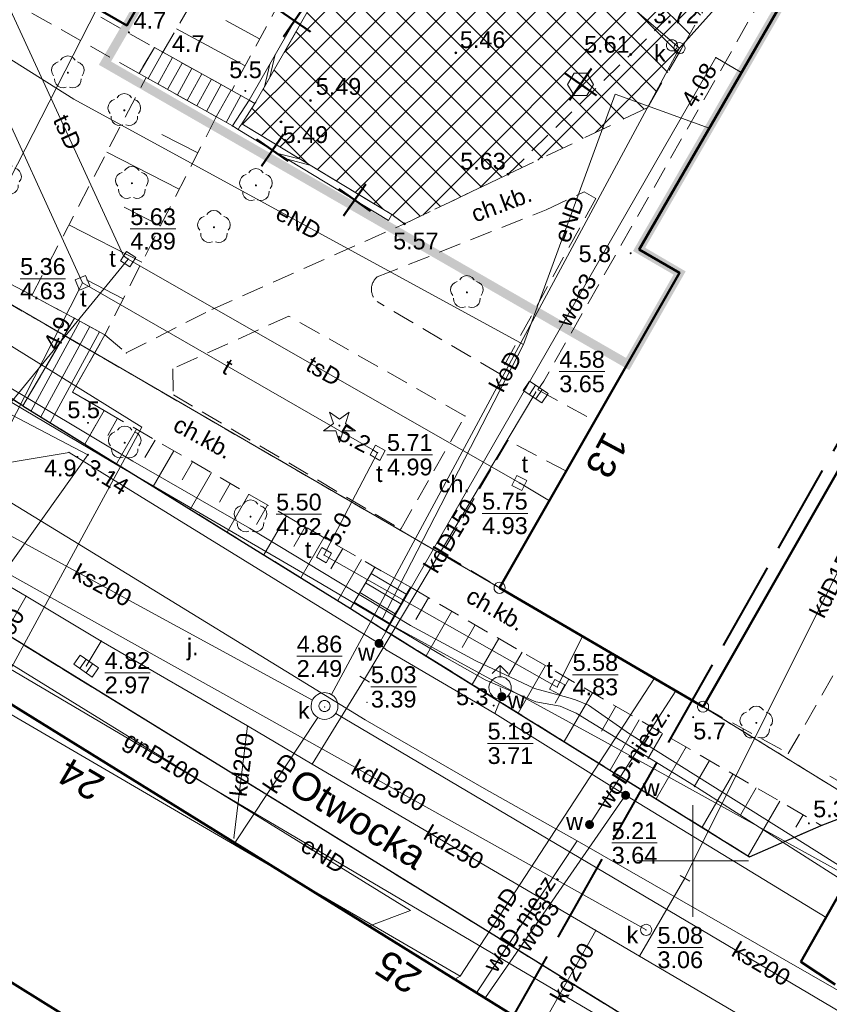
# Model space of a CAD drawing. Extents: x 5477758 to 5478339, y 5918274 to 5918502.
# Tile 30 of 43: x 5477920 to 5477956, y 5918394 to 5918438. Entities that reach past the tile are written whole.
import ezdxf
from ezdxf.enums import TextEntityAlignment as Align

# ---------------------------------------------------------------- set-up
doc = ezdxf.new("R2010")
doc.units = 0
doc.header["$PDSIZE"] = 0.75
for name, pattern in [('budynki akt$0$DASHED', [19.05, 12.7, -6.35]), ('DASHED', [19.05, 12.7, -6.35]), ('L_0_06', [2, 1.5, -0.5]), ('PRZER1-1', [2, 1, -1]), ('PRZER2-1', [3, 2, -1]), ('PRZER3-1', [4, 3, -1]), ('PRZER4-1', [5, 4, -1])]:
    doc.linetypes.add(name, pattern=pattern)
doc.layers.get('0').update_dxf_attribs({"linetype": 'CONTINUOUS', "lineweight": 13})
for name, color, linetype, lineweight in [('0_MAŁA ARCHITEKTURA ISTNIEJĄCA', 6, 'CONTINUOUS', 0), ('0_PROJ WYBURZENIA', 1, 'CONTINUOUS', 0), ('0_PROJ_NAWIERZCHNIE DO USUNIĘCIA', 1, 'CONTINUOUS', 0), ('0_WYBURZENIA_USUNIĘCIA ISTNIEJĄCEGO WYPOSAŻENIA', 1, 'CONTINUOUS', 0), ('A_GRANICA OPRACOWANIA', 7, 'CONTINUOUS', 0), ('GELULI_O', 7, 'PRZER3-1', 18), ('GEPADR_O', 236, 'CONTINUOUS', 18), ('GEPPGD', 7, 'CONTINUOUS', 18), ('GESBZO', 7, 'CONTINUOUS', 50), ('GESDZI', 7, 'CONTINUOUS', 18), ('GESUZY', 96, 'PRZER1-1', 18), ('GSLKRW', 7, 'CONTINUOUS', 25), ('GSPPRB', 7, 'CONTINUOUS', 20), ('GSPRDI', 96, 'CONTINUOUS', 18), ('GSPRDL', 96, 'CONTINUOUS', 18), ('GSPWPN', 7, 'CONTINUOUS', 13), ('GSPWPN_O', 7, 'CONTINUOUS', 13), ('GSSDSO', 7, 'CONTINUOUS', 18), ('GSSKOA', 7, 'PRZER3-1', 18), ('GSSKOA_O', 7, 'PRZER3-1', 18), ('GSSKOD', 7, 'PRZER2-1', 18), ('GSSKOD_O', 7, 'PRZER2-1', 18), ('GSSSCK', 7, 'CONTINUOUS', 18), ('GSSZSN', 7, 'PRZER2-1', 18), ('GTGTXT', 7, 'CONTINUOUS', 18), ('GULCPR', 212, 'CONTINUOUS', 18), ('GULEPR', 1, 'CONTINUOUS', 18), ('GULEPR_O', 1, 'CONTINUOUS', 18), ('GULGPR', 2, 'CONTINUOUS', 18), ('GULGPR_O', 2, 'CONTINUOUS', 18), ('GULKPR', 36, 'CONTINUOUS', 18), ('GULKPR_O', 36, 'CONTINUOUS', 18), ('GULTPR', 30, 'CONTINUOUS', 18), ('GULTPR_O', 30, 'CONTINUOUS', 18), ('GULWPR', 5, 'CONTINUOUS', 18), ('GULWPR_O', 5, 'CONTINUOUS', 18), ('GUPIKP', 7, 'CONTINUOUS', 18), ('GUPIWZ', 7, 'CONTINUOUS', 18), ('GUPIWZ_O', 7, 'CONTINUOUS', 18), ('GUPKKS', 36, 'CONTINUOUS', 18), ('GUPKSD', 36, 'CONTINUOUS', 18), ('GUPPRZ', 7, 'CONTINUOUS', 18), ('GUPPRZ_O', 7, 'CONTINUOUS', 18), ('GUPWDT', 5, 'CONTINUOUS', 18), ('GUPWZA', 5, 'CONTINUOUS', 18), ('GUPWZA_O', 5, 'CONTINUOUS', 18), ('GUPZCP', 7, 'CONTINUOUS', 18), ('GUSIKP', 7, 'CONTINUOUS', 18), ('OT_Rzedna', 7, 'CONTINUOUS', 18), ('pomiar', 7, 'CONTINUOUS', 18), ('wysokosci', 7, 'CONTINUOUS', 18), ('zakres', 150, 'PRZER4-1', 50), ('ZZ_INWENT-usunięcia_Pen_No__240', 1, 'CONTINUOUS', 50)]:
    doc.layers.add(name, color=color, linetype=linetype, lineweight=lineweight)
doc.layers.add('kołnierz', color=11, linetype='CONTINUOUS', lineweight=70, plot=False)
doc.styles.add('GEO-INFO', font='arial.ttf')

# ---------------------------------------------------------------- blocks, each defined once
blk = doc.blocks.new('POINT')
at = {"color": 0}
blk.add_point((0, 0), dxfattribs=at)
blk = doc.blocks.new('EPPGS')
at = {"color": 0}
blk.add_lwpolyline([(0, 0.5), (0.154508, 0.475528), (0.293893, 0.404508), (0.404508, 0.293893), (0.475528, 0.154508), (0.5, 0), (0.475528, -0.154508), (0.404508, -0.293893), (0.293893, -0.404508), (0.154508, -0.475528), (0, -0.5), (-0.154508, -0.475528), (-0.293893, -0.404508), (-0.404508, -0.293893), (-0.475528, -0.154508), (-0.5, 0), (-0.475528, 0.154508), (-0.404508, 0.293893), (-0.293893, 0.404508), (-0.154508, 0.475528)], close=True, dxfattribs=at)
blk = doc.blocks.new('EPPGN')
blk.add_hatch(color=0).paths.add_polyline_path([(0, -0.09), (0.027812, -0.085595), (0.052901, -0.072812), (0.072812, -0.052901), (0.085595, -0.027812), (0.09, 0), (0.085595, 0.027812), (0.072812, 0.052901), (0.052901, 0.072812), (0.027812, 0.085595), (0, 0.09), (-0.027812, 0.085595), (-0.052901, 0.072812), (-0.072812, 0.052901), (-0.085595, 0.027812), (-0.09, 0), (-0.085595, -0.027812), (-0.072812, -0.052901), (-0.052901, -0.072812), (-0.027812, -0.085595)])
blk = doc.blocks.new('ODTN_2')
at = {"color": 0}
for points in [[(-1.5, -0.5), (0.5, 0.5)], [(-0.5, -0.5), (1.5, 0.5)]]:
    blk.add_lwpolyline(points, dxfattribs=at)
blk = doc.blocks.new('SPDIP')
blk.add_hatch(color=0).paths.add_polyline_path([(0, -0.09), (0.027812, -0.085595), (0.052901, -0.072812), (0.072812, -0.052901), (0.085595, -0.027812), (0.09, 0), (0.085595, 0.027812), (0.072812, 0.052901), (0.052901, 0.072812), (0.027812, 0.085595), (0, 0.09), (-0.027812, 0.085595), (-0.052901, 0.072812), (-0.072812, 0.052901), (-0.085595, 0.027812), (-0.09, 0), (-0.085595, -0.027812), (-0.072812, -0.052901), (-0.052901, -0.072812), (-0.027812, -0.085595)])
at = {"color": 0}
blk.add_lwpolyline([(0.544942, 0.177062), (1.426676, -0.463555), (0.336792, -0.463555), (0, -1.500096), (-0.336792, -0.463555), (-1.426676, -0.463555), (-0.544942, 0.177062), (-0.881734, 1.213603), (0, 0.572986), (0.881734, 1.213603)], close=True, dxfattribs=at)
blk = doc.blocks.new('KOLO')
blk.add_hatch(color=0).paths.add_polyline_path([(-0.5, 0), (-0.482963, -0.12941), (-0.433013, -0.25), (-0.353553, -0.353553), (-0.25, -0.433013), (-0.12941, -0.482963), (0, -0.5), (0.12941, -0.482963), (0.25, -0.433013), (0.353553, -0.353553), (0.433013, -0.25), (0.482963, -0.12941), (0.5, 0), (0.482963, 0.12941), (0.433013, 0.25), (0.353553, 0.353553), (0.25, 0.433013), (0.12941, 0.482963), (0, 0.5), (-0.12941, 0.482963), (-0.25, 0.433013), (-0.353553, 0.353553), (-0.433013, 0.25), (-0.482963, 0.12941)])
blk = doc.blocks.new('OKRAG_PELNY')
at = {"color": 0}
blk.add_lwpolyline([(0, 0.5), (0.12941, 0.482963), (0.25, 0.433013), (0.353553, 0.353553), (0.433013, 0.25), (0.482963, 0.12941), (0.5, 0), (0.482963, -0.12941), (0.433013, -0.25), (0.353553, -0.353553), (0.25, -0.433013), (0.12941, -0.482963), (0, -0.5), (-0.12941, -0.482963), (-0.25, -0.433013), (-0.353553, -0.353553), (-0.433013, -0.25), (-0.482963, -0.12941), (-0.5, 0), (-0.482963, 0.12941), (-0.433013, 0.25), (-0.353553, 0.353553), (-0.25, 0.433013), (-0.12941, 0.482963)], close=True, dxfattribs=at)
blk = doc.blocks.new('SUUS05')
at = {"color": 0}
blk.add_lwpolyline([(0.5, -0.25), (-0.5, -0.25), (-0.5, 0.25), (0.5, 0.25)], close=True, dxfattribs=at)
for points in [[(-0.175, -0.25), (-0.175, 0.25)], [(0.175, -0.25), (0.175, 0.25)]]:
    blk.add_lwpolyline(points, dxfattribs=at)
blk = doc.blocks.new('KWADRAT_NIEPRZEZR')
at = {"color": 0}
blk.add_lwpolyline([(-0.5, -0.5), (0.5, -0.5), (0.5, 0.5), (-0.5, 0.5)], close=True, dxfattribs=at)
blk = doc.blocks.new('SPDLP')
blk.add_hatch(color=0).paths.add_polyline_path([(0, -0.09), (0.027812, -0.085595), (0.052901, -0.072812), (0.072812, -0.052901), (0.085595, -0.027812), (0.09, 0), (0.085595, 0.027812), (0.072812, 0.052901), (0.052901, 0.072812), (0.027812, 0.085595), (0, 0.09), (-0.027812, 0.085595), (-0.052901, 0.072812), (-0.072812, 0.052901), (-0.085595, 0.027812), (-0.09, 0), (-0.085595, -0.027812), (-0.072812, -0.052901), (-0.052901, -0.072812), (-0.027812, -0.085595)])
at = {"color": 0}
for points in [[(-1.271938, -0.268652), (-1.40916, -0.048001), (-1.462858, 0.20623), (-1.426585, 0.463525), (-1.304695, 0.693003), (-1.11182, 0.867117), (-0.871109, 0.964971)], [(-0.648554, 1.126667), (-0.481106, 1.325358), (-0.255912, 1.454989), (0, 1.5), (0.255912, 1.454989), (0.481106, 1.325358), (0.648554, 1.126667)], [(0.871109, 0.964971), (1.11182, 0.867117), (1.304695, 0.693003), (1.426585, 0.463525), (1.462858, 0.20623), (1.40916, -0.048001), (1.271938, -0.268652)], [(-0.137547, -1.292703), (-0.389802, -1.355024), (-0.648184, -1.327532), (-0.881678, -1.213525), (-1.062258, -1.026689), (-1.168249, -0.78945), (-1.186929, -0.530282)], [(1.186929, -0.530282), (1.168249, -0.78945), (1.062258, -1.026689), (0.881678, -1.213525), (0.648184, -1.327532), (0.389802, -1.355024), (0.137547, -1.292703)]]:
    blk.add_lwpolyline(points, dxfattribs=at)
blk = doc.blocks.new('SUUS02')
at = {"color": 0}
for points in [[(-0.707107, 1.292893), (0, 2), (0.707107, 1.292893)], [(0, 1), (0, 2)]]:
    blk.add_lwpolyline(points, dxfattribs=at)
blk.add_lwpolyline([(0, 1), (0.173648, 0.984808), (0.34202, 0.939693), (0.5, 0.866025), (0.642788, 0.766044), (0.766044, 0.642788), (0.866025, 0.5), (0.939693, 0.34202), (0.984808, 0.173648), (1, 0), (0.984808, -0.173648), (0.939693, -0.34202), (0.866025, -0.5), (0.75575, -0.654861), (0.618159, -0.786053), (0.458227, -0.888835), (0.281733, -0.959493), (0.095056, -0.995472), (-0.095056, -0.995472), (-0.281733, -0.959493), (-0.458227, -0.888835), (-0.618159, -0.786053), (-0.75575, -0.654861), (-0.866025, -0.5), (-0.945001, -0.327068), (-0.989821, -0.142315), (-0.998867, 0.047582), (-0.971812, 0.235759), (-0.909632, 0.415415), (-0.814576, 0.580057), (-0.690079, 0.723734), (-0.540641, 0.841254), (-0.371662, 0.928368), (-0.189251, 0.981929)], close=True, dxfattribs=at)
blk = doc.blocks.new('PION_C')
at = {"color": 0}
blk.add_lwpolyline([(0, 0.5), (0, -0.5)], dxfattribs=at)
blk = doc.blocks.new('OTRN')
at = {"linetype": 'Continuous', "lineweight": 13}
blk.add_hatch(color=0, dxfattribs=at).paths.add_polyline_path([(0, -0.091, 1), (0, 0.091, 1)])
at = {"color": 0, "linetype": 'Continuous', "lineweight": 13}
blk.add_circle((0, 0), 0.0906, dxfattribs=at)
blk = doc.blocks.new('zw$32B3')
at = {"layer": 'ZZ_INWENT-usunięcia_Pen_No__240', "linetype": 'Continuous'}
for p, q in [((0.192, 0.845), (-0.192, -0.845)), ((-0.845, 0.192), (0.845, -0.192))]:
    blk.add_line(p, q, dxfattribs=at)
blk = doc.blocks.new('zw$9746')
at = {"layer": '0_MAŁA ARCHITEKTURA ISTNIEJĄCA', "elevation": 0.62}
blk.add_lwpolyline([(10.667, 130.846), (11.245, 130.846), (11.534, 130.346), (11.245, 129.846), (10.667, 129.846), (10.379, 130.346), (10.667, 130.846)], dxfattribs=at)

msp = doc.modelspace()

# ---------------------------------------------------------------- hatches: boundary and pattern name
at = {"layer": '0_PROJ_NAWIERZCHNIE DO USUNIĘCIA', "linetype": 'Continuous', "lineweight": 0, "ltscale": 4}
h = msp.add_hatch(dxfattribs=at)
h.set_pattern_fill('ANSI37', color=256, scale=0.3, style=0)
h.paths.add_polyline_path([(5477941.728, 5918430.721), (5477947.988, 5918433.712), (5477949.461, 5918436.284), (5477953.903, 5918444.042), (5477957.099, 5918449.623), (5477956.718, 5918449.841), (5477946.539, 5918455.817), (5477945.774, 5918456.266), (5477943.613, 5918457.535), (5477943.037, 5918457.873), (5477939.581, 5918451.789), (5477938.589, 5918450.045), (5477937.617, 5918448.337), (5477937.028, 5918447.302), (5477937.827, 5918446.866), (5477934.274, 5918440.66), (5477932.344, 5918437.29), (5477930.395, 5918433.886), (5477929.805, 5918432.982), (5477936.527, 5918428.915), (5477936.653, 5918428.823), (5477937.092, 5918428.506)])

# ---------------------------------------------------------------- linework, layer by layer
for p, q in [((5477929.766, 5918434.249), (5477930.139, 5918434.043)), ((5477930.139, 5918434.043), (5477930.395, 5918433.886)), ((5477929.384, 5918432.886), (5477929.64, 5918432.731)), ((5477929.726, 5918432.856), (5477929.641, 5918432.732)), ((5477929.805, 5918432.982), (5477929.726, 5918432.856))]:
    msp.add_line(p, q)
at = {"color": 7, "linetype": 'Continuous', "lineweight": 13, "flags": 128}
for points in [[(5477950, 5918397.5), (5477950, 5918402.5)], [(5477947.5, 5918400), (5477952.5, 5918400)]]:
    msp.add_lwpolyline(points, dxfattribs=at)
at = {"layer": '0_PROJ_NAWIERZCHNIE DO USUNIĘCIA', "linetype": 'DASHED', "ltscale": 0.1}
msp.add_lwpolyline([(5477941.728, 5918430.721), (5477947.988, 5918433.712), (5477949.461, 5918436.284), (5477953.903, 5918444.042), (5477957.099, 5918449.623), (5477956.718, 5918449.841), (5477946.539, 5918455.817), (5477945.774, 5918456.266), (5477943.613, 5918457.535), (5477943.037, 5918457.873), (5477939.581, 5918451.789), (5477938.589, 5918450.045), (5477937.617, 5918448.337), (5477937.028, 5918447.302), (5477937.827, 5918446.866), (5477934.274, 5918440.66), (5477932.344, 5918437.29), (5477930.395, 5918433.886), (5477929.805, 5918432.982), (5477936.527, 5918428.915), (5477936.653, 5918428.823), (5477937.092, 5918428.506), (5477941.728, 5918430.721)], dxfattribs=at)
at = {"layer": 'A_GRANICA OPRACOWANIA', "color": 1, "linetype": 'budynki akt$0$DASHED', "ltscale": 0.1, "const_width": 0.4}
msp.add_lwpolyline([(5477924.666, 5918437.385), (5477923.68, 5918435.693), (5477947.085, 5918422.232), (5477949.411, 5918426.304), (5477947.596, 5918427.361), (5477964.141, 5918455.941), (5477965.541, 5918458.35), (5477956.078, 5918463.925), (5477947.799, 5918468.803), (5477947.799, 5918468.803), (5477943.997, 5918471.043), (5477943.489, 5918470.182), (5477933.716, 5918453.151), (5477933.004, 5918451.909), (5477924.666, 5918437.385)], dxfattribs=at)
at = {"layer": 'GESBZO', "color": 7, "linetype": 'Continuous', "lineweight": 50}
for points in [[(5477938.187, 5918486.305), (5477944.481, 5918482.719), (5477947.274, 5918480.998), (5477931.149, 5918452.977), (5477933.004, 5918451.909), (5477924.666, 5918437.385), (5477915.543, 5918442.632), (5477923.558, 5918456.638), (5477921.783, 5918457.715)], [(5477947.596, 5918427.361), (5477964.141, 5918455.941), (5477973.257, 5918450.553), (5477957.124, 5918422.592), (5477958.789, 5918421.465), (5477950.46, 5918406.9), (5477941.35, 5918412.22), (5477949.411, 5918426.304)]]:
    msp.add_lwpolyline(points, close=True, dxfattribs=at)
for points in [[(5477911.982, 5918399.231), (5477917.56, 5918408.197), (5477972.897, 5918373.915)], [(5477967.119, 5918364.903), (5477911.982, 5918399.231)]]:
    msp.add_lwpolyline(points, dxfattribs=at)
at = {"layer": 'GESDZI', "color": 7, "linetype": 'Continuous', "lineweight": 18}
for points in [[(5477937.825, 5918494.464), (5477897.61, 5918435.89), (5477897.31, 5918433.06), (5477897.73, 5918431.34), (5477913.96, 5918422.85), (5477918.68, 5918425.35), (5477941.35, 5918412.22), (5477950.46, 5918406.9), (5477958.503, 5918401.94)], [(5477927.041, 5918302.392), (5477865.49, 5918345.57), (5477899.13, 5918390.84), (5477901.96, 5918388.82), (5477916.33, 5918408.95), (5477922.92, 5918418.17), (5477913.96, 5918422.85), (5477897.73, 5918431.34), (5477895.359, 5918432.58)], [(5477958.503, 5918401.94), (5477950.46, 5918406.9), (5477941.35, 5918412.22), (5477918.68, 5918425.35), (5477913.96, 5918422.85), (5477922.92, 5918418.17), (5477916.33, 5918408.95), (5477972.897, 5918373.915)], [(5477972.897, 5918373.915), (5477916.33, 5918408.95), (5477901.96, 5918388.82), (5477899.13, 5918390.84), (5477865.49, 5918345.57), (5477927.041, 5918302.392)]]:
    msp.add_lwpolyline(points, dxfattribs=at)
at = {"layer": 'GESUZY', "color": 96, "linetype": 'PRZER1-1', "lineweight": 18, "ltscale": 0.5}
for points in [[(5477958.503, 5918401.94), (5477950.46, 5918406.9), (5477941.35, 5918412.22), (5477918.68, 5918425.35), (5477913.96, 5918422.85), (5477897.73, 5918431.34), (5477897.31, 5918433.06), (5477897.61, 5918435.89), (5477937.825, 5918494.464)], [(5477937.825, 5918494.464), (5477897.61, 5918435.89), (5477897.31, 5918433.06), (5477897.73, 5918431.34), (5477913.96, 5918422.85), (5477918.68, 5918425.35), (5477941.35, 5918412.22), (5477950.46, 5918406.9), (5477958.503, 5918401.94)], [(5477927.041, 5918302.392), (5477865.49, 5918345.57), (5477899.13, 5918390.84), (5477901.96, 5918388.82), (5477916.33, 5918408.95), (5477972.897, 5918373.915)], [(5477972.897, 5918373.915), (5477916.33, 5918408.95), (5477901.96, 5918388.82), (5477899.13, 5918390.84), (5477865.49, 5918345.57), (5477927.041, 5918302.392)]]:
    msp.add_lwpolyline(points, dxfattribs=at)
at = {"layer": 'GSLKRW', "color": 7, "linetype": 'Continuous', "lineweight": 25}
for points in [[(5477920.002, 5918420.365), (5477917.649, 5918421.865)], [(5477920.002, 5918420.365), (5477922.774, 5918418.644), (5477934.671, 5918411.296), (5477936.246, 5918410.3), (5477952.54, 5918400.183)], [(5477974.636, 5918376.629), (5477959.233, 5918385.576), (5477951.149, 5918390.455), (5477931.59, 5918402.551), (5477916.923, 5918411.582)], [(5477952.54, 5918400.183), (5477955.756, 5918401.59), (5477958.309, 5918402.569), (5477959.059, 5918402.92)]]:
    msp.add_lwpolyline(points, dxfattribs=at)
at = {"layer": 'GSPPRB', "color": 7, "linetype": 'Continuous', "lineweight": 20}
for p in [(5477924.666, 5918437.385), (5477925.891, 5918436.39), (5477925.206, 5918435.233), (5477952.118, 5918435.312), (5477930.139, 5918434.043), (5477929.384, 5918432.886), (5477950.737, 5918432.786), (5477947.596, 5918427.361), (5477949.411, 5918426.304), (5477922.319, 5918424.276), (5477923.675, 5918423.54), (5477924.632, 5918422.726), (5477922.234, 5918420.976), (5477920.002, 5918420.365), (5477923.641, 5918420.151), (5477939.806, 5918419.904), (5477922.774, 5918418.644), (5477941.721, 5918418.806), (5477943.582, 5918416.114), (5477936.925, 5918414.846), (5477938.77, 5918413.769), (5477935.768, 5918413.141), (5477920.145, 5918411.846), (5477937.354, 5918412.245), (5477934.671, 5918411.296), (5477936.246, 5918410.3), (5477923.516, 5918409.832), (5477945.066, 5918410.05), (5477936.272, 5918409.44), (5477948.29, 5918408.168), (5477949.238, 5918407.614), (5477941.139, 5918406.6), (5477930.059, 5918406.036), (5477954.279, 5918404.806), (5477932.951, 5918404.334), (5477955.756, 5918401.59), (5477929.457, 5918401.019), (5477929.495, 5918400.802), (5477952.54, 5918400.183), (5477935.499, 5918397.082), (5477945.657, 5918396.892), (5477947.622, 5918395.734), (5477939.344, 5918394.7), (5477940.313, 5918394.1), (5477940.715, 5918393.893)]:
    msp.add_point(p, dxfattribs=at)
at = {"layer": 'GSSDSO', "color": 7, "linetype": 'Continuous', "lineweight": 18}
for points in [[(5477930.395, 5918433.886), (5477937.827, 5918446.866), (5477937.028, 5918447.302), (5477942.928, 5918457.672), (5477942.928, 5918457.672), (5477942.928, 5918457.672), (5477942.676, 5918457.835), (5477942.676, 5918457.835), (5477942.676, 5918457.835), (5477936.617, 5918447.185), (5477937.415, 5918446.75), (5477930.139, 5918434.043)], [(5477929.64, 5918432.731), (5477936.372, 5918428.658), (5477936.527, 5918428.915), (5477929.805, 5918432.982)]]:
    msp.add_lwpolyline(points, dxfattribs=at)
at = {"layer": 'GSSKOA', "color": 7, "linetype": 'PRZER3-1', "lineweight": 18, "ltscale": 0.5}
msp.add_lwpolyline([(5477895.308, 5918432.497, 0.01241), (5477895.353, 5918432.004, 0.157577), (5477897.052, 5918428.743), (5477911.178, 5918420.326, 0.107372), (5477915.322, 5918419.772, 0.229991), (5477917.649, 5918421.865), (5477920.002, 5918420.365), (5477922.774, 5918418.644), (5477934.671, 5918411.296), (5477936.246, 5918410.3), (5477952.54, 5918400.183), (5477955.756, 5918401.59), (5477958.309, 5918402.569), (5477959.059, 5918402.92)], format="xyb", dxfattribs=at)
msp.add_lwpolyline([(5477974.636, 5918376.629), (5477959.233, 5918385.576), (5477951.149, 5918390.455), (5477931.59, 5918402.551), (5477916.923, 5918411.582)], dxfattribs=at)
at = {"layer": 'GSSKOD', "color": 7, "linetype": 'PRZER2-1', "lineweight": 18, "ltscale": 0.5}
for points in [[(5477924.632, 5918422.726), (5477928.468, 5918424.674), (5477937.092, 5918428.506), (5477941.728, 5918430.721), (5477947.221, 5918436.084), (5477951.574, 5918440.386), (5477956.873, 5918449.535), (5477962.493, 5918459.043), (5477964.446, 5918462.055), (5477967.996, 5918468.433), (5477968.236, 5918468.933)], [(5477963.369, 5918456.364), (5477953.957, 5918440.129), (5477943.324, 5918421.46), (5477943.065, 5918421.081), (5477945.62, 5918419.676), (5477944.34, 5918417.44), (5477941.721, 5918418.806)], [(5477915.543, 5918442.632), (5477915.661, 5918442.181), (5477925.891, 5918436.39), (5477925.206, 5918435.233), (5477915.953, 5918440.43)], [(5477915.953, 5918440.43), (5477917.492, 5918428.892), (5477918.108, 5918426.534), (5477922.319, 5918424.276), (5477920.002, 5918420.365), (5477917.649, 5918421.865), (5477916.007, 5918422.835), (5477915.147, 5918430.736), (5477915.493, 5918431.361)], [(5477939.806, 5918419.904), (5477931.916, 5918424.377), (5477926.715, 5918422.022), (5477926.742, 5918420.853)], [(5477923.641, 5918420.151), (5477922.234, 5918420.976), (5477923.675, 5918423.54)], [(5477923.675, 5918423.54), (5477924.632, 5918422.726)], [(5477926.742, 5918420.853), (5477936.925, 5918414.846)], [(5477936.925, 5918414.846), (5477939.806, 5918419.904)], [(5477941.721, 5918418.806), (5477938.77, 5918413.769)], [(5477938.77, 5918413.769), (5477941.353, 5918412.218), (5477950.459, 5918406.901), (5477954.279, 5918404.806)], [(5477937.354, 5918412.245), (5477935.768, 5918413.141)], [(5477972.895, 5918373.912), (5477917.56, 5918408.197)], [(5477956.135, 5918403.788), (5477958.309, 5918402.569), (5477955.756, 5918401.59)]]:
    msp.add_lwpolyline(points, dxfattribs=at)
for points in [[(5477954.279, 5918404.806), (5477974.493, 5918439.999, 0.092657), (5477975.121, 5918446.676, 0.188707), (5477973.696, 5918450.211), (5477973.257, 5918450.553), (5477964.141, 5918455.941), (5477963.369, 5918456.364)], [(5477909.644, 5918410.498, -0.138117), (5477912.469, 5918412.502, -0.17002), (5477916.923, 5918411.582), (5477931.59, 5918402.551), (5477951.149, 5918390.455), (5477959.233, 5918385.576), (5477974.636, 5918376.629)]]:
    msp.add_lwpolyline(points, format="xyb", dxfattribs=at)
msp.add_lwpolyline([(5477945.658, 5918429.644), (5477941.358, 5918421.799), (5477935.865, 5918425.024, -0.463504), (5477935.87, 5918426.128), (5477943.438, 5918429.127), (5477945.135, 5918429.94)], format="xyb", close=True, dxfattribs=at)
at = {"layer": 'GSSSCK', "color": 7, "linetype": 'Continuous', "lineweight": 18}
for points in [[(5477925.206, 5918435.233), (5477925.891, 5918436.39), (5477930.139, 5918434.043), (5477929.384, 5918432.886)], [(5477922.774, 5918418.644), (5477920.002, 5918420.365), (5477922.319, 5918424.276), (5477923.675, 5918423.54), (5477922.234, 5918420.976), (5477923.641, 5918420.151)], [(5477936.246, 5918410.3), (5477934.671, 5918411.296), (5477935.768, 5918413.141), (5477937.354, 5918412.245)]]:
    msp.add_lwpolyline(points, close=True, dxfattribs=at)
at = {"layer": 'GSSSCK', "color": 7, "linetype": 'Continuous', "lineweight": 18, "flags": 128}
for points in [[(5477926.264, 5918436.183), (5477925.613, 5918435.004)], [(5477926.702, 5918435.942), (5477926.049, 5918434.759)], [(5477927.14, 5918435.7), (5477926.485, 5918434.514)], [(5477927.577, 5918435.458), (5477926.921, 5918434.27)], [(5477928.015, 5918435.216), (5477927.357, 5918434.025)], [(5477928.453, 5918434.974), (5477927.793, 5918433.78)], [(5477928.89, 5918434.733), (5477928.229, 5918433.535)], [(5477929.328, 5918434.491), (5477928.665, 5918433.29)], [(5477929.766, 5918434.249), (5477929.101, 5918433.045)], [(5477920.38, 5918420.131), (5477922.558, 5918424.146)], [(5477920.806, 5918419.866), (5477922.997, 5918423.908)], [(5477921.231, 5918419.602), (5477923.437, 5918423.669)], [(5477935.603, 5918412.863), (5477937.174, 5918411.929)], [(5477935.347, 5918412.434), (5477936.926, 5918411.494)], [(5477935.092, 5918412.004), (5477936.679, 5918411.06)], [(5477934.836, 5918411.574), (5477936.431, 5918410.625)]]:
    msp.add_lwpolyline(points, dxfattribs=at)
at = {"layer": 'GSSZSN', "color": 7, "linetype": 'PRZER2-1', "lineweight": 18, "ltscale": 0.5}
for points in [[(5477929.356, 5918434.475), (5477926.268, 5918436.181), (5477930.77, 5918443.87), (5477944.733, 5918468.243), (5477950.113, 5918477.734), (5477949.938, 5918479.477), (5477950.546, 5918480.534)], [(5477950.546, 5918480.534), (5477953.061, 5918478.205), (5477947.805, 5918468.497), (5477938.059, 5918450.522), (5477929.356, 5918434.475)], [(5477923.675, 5918423.54), (5477920.41, 5918425.299), (5477925.518, 5918435.057), (5477928.662, 5918433.291)], [(5477928.662, 5918433.291), (5477923.675, 5918423.54)], [(5477935.768, 5918413.141), (5477934.671, 5918411.296), (5477922.774, 5918418.644), (5477923.641, 5918420.151)], [(5477923.641, 5918420.151), (5477935.768, 5918413.141)], [(5477955.756, 5918401.59), (5477952.54, 5918400.183), (5477936.246, 5918410.3), (5477937.354, 5918412.245)], [(5477937.354, 5918412.245), (5477955.756, 5918401.59)]]:
    msp.add_lwpolyline(points, dxfattribs=at)
at = {"layer": 'GSSZSN', "color": 7, "linetype": 'Continuous', "lineweight": 18, "flags": 128}
for points in [[(5477930.605, 5918436.777), (5477929.091, 5918437.598)], [(5477929.952, 5918435.573), (5477926.886, 5918437.236)], [(5477927.838, 5918431.68), (5477926.226, 5918432.504)], [(5477927.003, 5918430.048), (5477923.764, 5918431.705)], [(5477926.169, 5918428.416), (5477924.541, 5918429.248)], [(5477925.334, 5918426.784), (5477922.063, 5918428.456)], [(5477924.5, 5918425.152), (5477922.856, 5918425.992)], [(5477924.245, 5918419.802), (5477923.805, 5918419.04)], [(5477925.085, 5918419.316), (5477924.191, 5918417.769)], [(5477925.925, 5918418.831), (5477925.47, 5918418.045)], [(5477926.764, 5918418.345), (5477925.842, 5918416.749)], [(5477927.604, 5918417.86), (5477927.136, 5918417.049)], [(5477928.444, 5918417.374), (5477927.494, 5918415.729)], [(5477929.284, 5918416.889), (5477928.802, 5918416.054)], [(5477930.124, 5918416.403), (5477929.145, 5918414.709)], [(5477930.964, 5918415.918), (5477930.468, 5918415.058)], [(5477931.804, 5918415.432), (5477930.797, 5918413.689)], [(5477932.644, 5918414.947), (5477932.133, 5918414.063)], [(5477933.484, 5918414.461), (5477932.448, 5918412.669)], [(5477934.324, 5918413.976), (5477933.799, 5918413.067)], [(5477935.164, 5918413.49), (5477934.1, 5918411.649)], [(5477938.167, 5918411.774), (5477937.599, 5918410.793)], [(5477939.216, 5918411.167), (5477938.061, 5918409.173)], [(5477940.264, 5918410.56), (5477939.677, 5918409.547)], [(5477941.312, 5918409.953), (5477940.12, 5918407.894)], [(5477942.361, 5918409.346), (5477941.756, 5918408.3)], [(5477943.409, 5918408.739), (5477942.18, 5918406.615)], [(5477944.458, 5918408.132), (5477943.834, 5918407.054)], [(5477945.506, 5918407.524), (5477944.24, 5918405.337)], [(5477946.555, 5918406.917), (5477945.912, 5918405.807)], [(5477947.603, 5918406.31), (5477946.299, 5918404.058)], [(5477948.652, 5918405.703), (5477947.99, 5918404.561)], [(5477949.7, 5918405.096), (5477948.359, 5918402.779)], [(5477950.749, 5918404.489), (5477950.069, 5918403.314)], [(5477951.797, 5918403.882), (5477950.418, 5918401.501)], [(5477952.846, 5918403.275), (5477952.147, 5918402.068)], [(5477953.894, 5918402.668), (5477952.478, 5918400.222)], [(5477954.943, 5918402.06), (5477954.622, 5918401.507)]]:
    msp.add_lwpolyline(points, dxfattribs=at)
at = {"layer": 'GULCPR', "color": 212, "linetype": 'Continuous', "lineweight": 18}
msp.add_lwpolyline([(5477918.802, 5918407.422), (5477925.327, 5918419.408), (5477916.527, 5918424.87), (5477923.325, 5918438.156)], dxfattribs=at)
at = {"layer": 'GULEPR', "color": 1, "linetype": 'Continuous', "lineweight": 18}
for points in [[(5477956.997, 5918399.286), (5477946.078, 5918405.328), (5477936.07, 5918410.789), (5477942.415, 5918423.098), (5477922.29, 5918434.078), (5477912.965, 5918439.958), (5477903.098, 5918445.156)], [(5477957.09, 5918399.45), (5477955.548, 5918400.414), (5477947.165, 5918405.69), (5477945.326, 5918406.96), (5477944.742, 5918407.21), (5477944.409, 5918407.308), (5477943.687, 5918407.502), (5477942.91, 5918407.71), (5477940.285, 5918408.946), (5477937.356, 5918410.529), (5477930.158, 5918414.889), (5477924.924, 5918417.889), (5477918.703, 5918421.594), (5477904.953, 5918430.272), (5477898.015, 5918434.574), (5477896.72, 5918434.791)], [(5477956.855, 5918399.036), (5477949.833, 5918403.508), (5477944.777, 5918406.603), (5477944.059, 5918406.92), (5477942.974, 5918407.121), (5477940.705, 5918408.105), (5477938.886, 5918409.123), (5477933.346, 5918412.411), (5477923.958, 5918417.873), (5477918.134, 5918421.314), (5477906.504, 5918428.715), (5477897.757, 5918434.117), (5477896.584, 5918434.328), (5477896.452, 5918434.356)], [(5477942.415, 5918423.098), (5477946.525, 5918434.312), (5477950.737, 5918432.786)], [(5477935.499, 5918397.082), (5477937.361, 5918397.785), (5477912.983, 5918412.792), (5477909.758, 5918408.797), (5477894.703, 5918390.505), (5477886.307, 5918389.031), (5477885.058, 5918389.937)]]:
    msp.add_lwpolyline(points, dxfattribs=at)
at = {"layer": 'GULGPR', "color": 2, "linetype": 'Continuous', "lineweight": 18}
for points in [[(5477891.124, 5918425.698), (5477899.646, 5918420.458), (5477911.206, 5918413.431), (5477941.239, 5918395.738), (5477961.161, 5918384.007), (5477967.774, 5918379.961), (5477974.238, 5918376.007)], [(5477901.196, 5918416.209), (5477917.311, 5918407.797), (5477931.878, 5918399.322), (5477939.588, 5918394.835)], [(5477939.588, 5918394.835), (5477948.29, 5918408.168)], [(5477939.588, 5918394.835), (5477939.344, 5918394.7)]]:
    msp.add_lwpolyline(points, dxfattribs=at)
at = {"layer": 'GULKPR', "color": 36, "linetype": 'Continuous', "lineweight": 18}
for points in [[(5477938.093, 5918445.598), (5477938.283, 5918445.922), (5477949.403, 5918436.363)], [(5477954.616, 5918442.181), (5477949.403, 5918436.363)], [(5477949.403, 5918436.363), (5477933.821, 5918407.446)], [(5477960.59, 5918421.133), (5477949.647, 5918399.225)], [(5477942.967, 5918420.979), (5477935.307, 5918408.134)], [(5477932.971, 5918407.191), (5477913.191, 5918417.939)], [(5477956.789, 5918390.358), (5477947.622, 5918395.734), (5477945.657, 5918396.892), (5477932.951, 5918404.334), (5477930.059, 5918406.036), (5477923.516, 5918409.832), (5477920.145, 5918411.846), (5477914.819, 5918414.967), (5477910.792, 5918417.059)], [(5477947.913, 5918396.914), (5477915.758, 5918414.847)], [(5477918.009, 5918408.095), (5477920.145, 5918411.846)], [(5477922.841, 5918408.715), (5477923.516, 5918409.832)], [(5477935.307, 5918408.134), (5477932.951, 5918404.334)], [(5477961.729, 5918390.199), (5477934.013, 5918406.601)], [(5477929.495, 5918400.802), (5477933.207, 5918406.415)], [(5477929.457, 5918401.019), (5477930.059, 5918406.036)], [(5477949.647, 5918399.225), (5477947.622, 5918395.734)], [(5477943.199, 5918392.533), (5477945.657, 5918396.892)]]:
    msp.add_lwpolyline(points, dxfattribs=at)
at = {"layer": 'GULTPR', "color": 30, "linetype": 'Continuous', "lineweight": 18}
for points in [[(5477901.914, 5918443.233), (5477903.002, 5918442.467), (5477903.21, 5918442.32), (5477903.44, 5918442.222), (5477917.807, 5918436.099), (5477918.04, 5918436), (5477918.172, 5918435.71), (5477922.67, 5918425.86)], [(5477924.72, 5918426.924), (5477924.511, 5918427.071), (5477917.989, 5918441.225)], [(5477908.029, 5918406.56), (5477924.72, 5918426.924)], [(5477924.72, 5918426.924), (5477942.238, 5918416.91), (5477943.582, 5918416.114)], [(5477922.67, 5918425.86), (5477922.52, 5918425.566), (5477912.874, 5918406.653), (5477912.76, 5918406.43), (5477912.639, 5918406.211), (5477904.061, 5918390.689), (5477903.94, 5918390.47), (5477913.569, 5918382.272), (5477913.76, 5918382.11), (5477913.65, 5918381.879), (5477908.41, 5918370.85), (5477908.262, 5918370.649), (5477904.55, 5918365.6), (5477904.751, 5918365.452), (5477947.345, 5918334.06)], [(5477922.67, 5918425.86), (5477935.673, 5918418.385), (5477935.89, 5918418.26), (5477933.606, 5918413.902), (5477933.49, 5918413.68), (5477943.93, 5918407.78), (5477945.066, 5918410.05)]]:
    msp.add_lwpolyline(points, dxfattribs=at)
at = {"layer": 'GULWPR', "color": 5, "linetype": 'Continuous', "lineweight": 18}
for points in [[(5477935.954, 5918409.731), (5477951.031, 5918435.946), (5477952.118, 5918435.312)], [(5477955.968, 5918397.472), (5477946.993, 5918402.936), (5477941.139, 5918406.6), (5477936.272, 5918409.44), (5477935.954, 5918409.731), (5477922.073, 5918418.277), (5477917.15, 5918417.448), (5477915.953, 5918418.122), (5477894.353, 5918430.945)], [(5477894.488, 5918431.165), (5477897.208, 5918429.641), (5477922.238, 5918414.33), (5477935.328, 5918406.317), (5477940.653, 5918403.243), (5477944.829, 5918400.897), (5477958.681, 5918392.967)], [(5477941.139, 5918406.6), (5477941.452, 5918407.348), (5477941.374, 5918407.739)], [(5477945.378, 5918401.625), (5477949.238, 5918407.614)], [(5477946.993, 5918402.936), (5477940.715, 5918393.893)], [(5477944.829, 5918400.897), (5477940.313, 5918394.1)]]:
    msp.add_lwpolyline(points, dxfattribs=at)
at = {"layer": 'GUPPRZ_O', "color": 30, "linetype": 'Continuous', "lineweight": 9, "flags": 128}
for points in [[(5477924.815, 5918428.276), (5477926.854, 5918428.276)], [(5477919.881, 5918426.05), (5477921.92, 5918426.05)], [(5477936.308, 5918418.172), (5477938.347, 5918418.172)], [(5477931.343, 5918415.509), (5477933.382, 5918415.509)], [(5477940.57, 5918415.545), (5477942.608, 5918415.545)], [(5477944.619, 5918408.33), (5477946.657, 5918408.33)]]:
    msp.add_lwpolyline(points, dxfattribs=at)
at = {"layer": 'GUPPRZ_O', "color": 36, "linetype": 'Continuous', "lineweight": 9, "flags": 128}
for points in [[(5477944.024, 5918421.894), (5477946.063, 5918421.894)], [(5477932.266, 5918409.155), (5477934.304, 5918409.155)], [(5477923.668, 5918408.418), (5477925.706, 5918408.418)], [(5477948.421, 5918396.124), (5477950.459, 5918396.124)]]:
    msp.add_lwpolyline(points, dxfattribs=at)
at = {"layer": 'GUPPRZ_O', "color": 5, "linetype": 'Continuous', "lineweight": 9, "flags": 128}
for points in [[(5477935.588, 5918407.783), (5477937.627, 5918407.783)], [(5477940.815, 5918405.259), (5477942.853, 5918405.259)], [(5477946.37, 5918400.803), (5477948.408, 5918400.803)]]:
    msp.add_lwpolyline(points, dxfattribs=at)
at = {"layer": 'GUSIKP', "color": 36, "linetype": 'Continuous', "lineweight": 18}
msp.add_lwpolyline([(5477934.112, 5918406.931, 0.57735), (5477933.212, 5918407.451, 1.732051)], format="xyb", close=True, dxfattribs=at)
at = {"layer": 'kołnierz', "linetype": 'PRZER4-1', "lineweight": 50}
msp.add_lwpolyline([(5477977.309, 5918380.798), (5477954.837, 5918395.479), (5477993.178, 5918463.057), (5477934.574, 5918496.308), (5477890.354, 5918424.446), (5477901.969, 5918417.467), (5477859.483, 5918348.301), (5477882.168, 5918332.75), (5477926.647, 5918301.778)], close=True, dxfattribs=at)
at = {"layer": 'pomiar', "linetype": 'L_0_06', "lineweight": 13, "flags": 128}
for points in [[(5477930.139, 5918434.043), (5477930.395, 5918433.886)], [(5477936.527, 5918428.915), (5477937.092, 5918428.506), (5477937.092, 5918428.506), (5477937.092, 5918428.506), (5477937.092, 5918428.506), (5477937.092, 5918428.506)]]:
    msp.add_lwpolyline(points, dxfattribs=at)
at = {"layer": 'zakres', "linetype": 'PRZER4-1', "lineweight": 40}
msp.add_lwpolyline([(5477963.54, 5918377.848), (5477941.504, 5918392.244), (5477979.546, 5918459.295), (5477938.033, 5918482.848), (5477904.167, 5918427.813), (5477915.775, 5918420.837), (5477872.982, 5918351.171), (5477887.852, 5918340.978), (5477923.836, 5918315.921)], close=True, dxfattribs=at)

# ---------------------------------------------------------------- block references
at = {"layer": '0_PROJ WYBURZENIA', "color": 6}
msp.add_blockref('zw$9746', (5477934.019, 5918304.397), dxfattribs=at)
at = {"layer": '0_WYBURZENIA_USUNIĘCIA ISTNIEJĄCEGO WYPOSAŻENIA', "color": 1, "lineweight": 30, "rotation": 157.8600591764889}
for p in [(5477932.168, 5918437.585), (5477944.975, 5918434.743, 0.62), (5477931.18, 5918431.8), (5477934.862, 5918429.572)]:
    msp.add_blockref('zw$32B3', p, dxfattribs=at)
at = {"layer": 'GEPPGD', "color": 7, "lineweight": 18, "xscale": 0.5, "yscale": 0.5}
for name, p in [('EPPGN', (5477922.92, 5918418.17)), ('EPPGS', (5477941.35, 5918412.22)), ('EPPGS', (5477950.46, 5918406.9))]:
    msp.add_blockref(name, p, dxfattribs=at)
at = {"layer": 'GSPRDI', "color": 96, "lineweight": 18, "xscale": 0.5, "yscale": 0.5}
msp.add_blockref('SPDIP', (5477934.18, 5918419.477), dxfattribs=at)
at = {"layer": 'GSPRDL', "color": 96, "lineweight": 18, "xscale": 0.5, "yscale": 0.5}
for p in [(5477922.019, 5918435.264), (5477924.547, 5918433.582), (5477919.205, 5918430.51), (5477924.886, 5918430.322), (5477930.441, 5918430.226), (5477928.56, 5918428.352), (5477939.887, 5918425.436), (5477924.565, 5918418.708), (5477930.198, 5918415.404), (5477952.844, 5918406.176)]:
    msp.add_blockref('SPDLP', p, dxfattribs=at)
at = {"layer": 'GSPWPN', "color": 7, "lineweight": 13, "xscale": 0.09, "yscale": 0.09}
for p in [(5477924.751, 5918437.069), (5477926.268, 5918436.181), (5477929.966, 5918434.451), (5477947.218, 5918427.19), (5477922.919, 5918419.6), (5477922.443, 5918418.077), (5477941.085, 5918406.95), (5477950.018, 5918406.43), (5477955.198, 5918401.676)]:
    msp.add_blockref('KOLO', p, dxfattribs=at)
at = {"layer": 'GSSDSO', "color": 7, "lineweight": 18, "xscale": 0.5}
for p, yscale, rotation in [((5477931.062, 5918435.352), 0.300000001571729, 240.2067430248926), ((5477932.138, 5918431.395), 0.300000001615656, 328.8230138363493)]:
    msp.add_blockref('ODTN_2', p, dxfattribs=dict(at, yscale=yscale, rotation=rotation))
at = {"layer": 'GTGTXT', "color": 7, "lineweight": 18}
msp.add_blockref('POINT', (5477935.412, 5918407.093), dxfattribs=at)
at = {"layer": 'GUPIKP', "color": 30, "lineweight": 18, "xscale": 0.5, "yscale": 0.5}
for p in [(5477924.72, 5918426.924), (5477922.67, 5918425.86), (5477935.89, 5918418.26), (5477942.238, 5918416.91), (5477933.49, 5918413.68), (5477943.93, 5918407.78)]:
    msp.add_blockref('POINT', p, dxfattribs=at)
at = {"layer": 'GUPIWZ', "color": 7, "lineweight": 18, "xscale": 0.5, "yscale": 0.5}
for p in [(5477949.067, 5918436.493), (5477949.403, 5918436.363), (5477933.512, 5918406.931), (5477947.913, 5918396.914)]:
    msp.add_blockref('OKRAG_PELNY', p, dxfattribs=at)
for p, rotation in [((5477924.72, 5918426.924), 327.9451196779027), ((5477922.67, 5918425.86), 292.3030649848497), ((5477935.89, 5918418.26), 240.8090325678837), ((5477942.238, 5918416.91), 334.0389478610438), ((5477933.49, 5918413.68), 330.3715580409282), ((5477943.93, 5918407.78), 61.25301717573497)]:
    msp.add_blockref('KWADRAT_NIEPRZEZR', p, dxfattribs=dict(at, rotation=rotation))
at = {"layer": 'GUPKKS', "color": 36, "lineweight": 18}
for p, rotation in [((5477942.967, 5918420.979), 326.0035427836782), ((5477922.841, 5918408.715), 324.7936430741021)]:
    msp.add_blockref('SUUS05', p, dxfattribs=dict(at, rotation=rotation))
at = {"layer": 'GUPKSD', "color": 36, "lineweight": 18, "xscale": 0.5, "yscale": 0.5}
for name, p in [('OKRAG_PELNY', (5477949.403, 5918436.363)), ('POINT', (5477947.913, 5918396.914))]:
    msp.add_blockref(name, p, dxfattribs=at)
at = {"layer": 'GUPPRZ', "color": 36, "lineweight": 18}
for p in [(5477949.403, 5918436.363), (5477942.967, 5918420.979), (5477922.841, 5918408.715), (5477933.522, 5918406.891), (5477947.913, 5918396.914)]:
    msp.add_blockref('POINT', p, dxfattribs=at)
at = {"layer": 'GUPPRZ', "color": 5, "lineweight": 18}
for p in [(5477951.031, 5918435.946), (5477922.073, 5918418.277), (5477935.954, 5918409.731), (5477941.452, 5918407.348), (5477946.993, 5918402.936)]:
    msp.add_blockref('POINT', p, dxfattribs=at)
at = {"layer": 'GUPPRZ', "color": 30, "lineweight": 18}
for p in [(5477924.72, 5918426.924), (5477922.52, 5918425.566), (5477922.67, 5918425.86), (5477935.673, 5918418.385), (5477935.89, 5918418.26), (5477942.238, 5918416.91), (5477933.49, 5918413.68), (5477933.606, 5918413.902), (5477943.93, 5918407.78)]:
    msp.add_blockref('POINT', p, dxfattribs=at)
at = {"layer": 'GUPWDT', "color": 5, "lineweight": 18, "xscale": 0.5, "yscale": 0.5}
msp.add_blockref('SUUS02', (5477941.374, 5918407.739), dxfattribs=at)
at = {"layer": 'GUPWZA', "color": 5, "lineweight": 18, "xscale": 0.4, "yscale": 0.4}
for p, rotation in [((5477935.954, 5918409.731), 148.0375237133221), ((5477941.452, 5918407.348), 248.0736012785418), ((5477946.993, 5918402.936), 328.4388467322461)]:
    msp.add_blockref('KOLO', p, dxfattribs=dict(at, rotation=rotation))
msp.add_blockref('KOLO', (5477945.378, 5918401.625), dxfattribs=at)
at = {"layer": 'GUPZCP', "color": 7, "lineweight": 18, "xscale": 0.5, "yscale": 0.5}
for p, rotation in [((5477935.307, 5918408.134), 238.2020996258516), ((5477949.647, 5918399.225), 239.892421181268)]:
    msp.add_blockref('PION_C', p, dxfattribs=dict(at, rotation=rotation))
at = {"layer": 'OT_Rzedna', "color": 7, "linetype": 'Continuous', "xscale": 0.5, "yscale": 0.5, "zscale": 0.5}
for p in [(5477939.386, 5918436.159), (5477947.221, 5918436.084), (5477932.887, 5918434.025), (5477931.563, 5918433.07), (5477941.728, 5918430.721), (5477937.092, 5918428.506)]:
    msp.add_blockref('OTRN', p, dxfattribs=at)

# ---------------------------------------------------------------- texts
at = {"layer": 'GELULI_O', "color": 7, "linetype": 'Continuous', "lineweight": 0, "style": 'GEO-INFO'}
msp.add_text('Otwocka', height=1.25, rotation=328.1726, dxfattribs=at).set_placement((5477935.019, 5918401.884), align=Align.MIDDLE_CENTER)
at = {"layer": 'GEPADR_O', "color": 236, "linetype": 'Continuous', "lineweight": 0, "style": 'GEO-INFO'}
for s, rotation, p in [('13', 241.7231, (5477947.169, 5918418.703)), ('24', 149.3499, (5477923.121, 5918402.609)), ('25', 146.9485, (5477937.276, 5918393.974))]:
    msp.add_text(s, height=1.25, rotation=rotation, dxfattribs=at).set_placement(p, align=Align.TOP_LEFT)
at = {"layer": 'GSPWPN_O', "color": 7, "linetype": 'Continuous', "lineweight": 0, "style": 'GEO-INFO'}
for s, p in [('4.7', (5477924.959, 5918437.232)), ('4.7', (5477926.679, 5918436.195)), ('5.5', (5477929.245, 5918435.023)), ('5.8', (5477944.889, 5918426.795)), ('5.5', (5477921.998, 5918419.809)), ('4.9', (5477920.95, 5918417.208)), ('5.3', (5477939.399, 5918406.968)), ('5.7', (5477950.023, 5918405.437)), ('5.3', (5477955.391, 5918401.95))]:
    msp.add_text(s, height=0.75, dxfattribs=at).set_placement(p)
at = {"layer": 'GSSKOA_O', "color": 7, "linetype": 'Continuous', "lineweight": 0, "style": 'GEO-INFO'}
msp.add_text('j.', height=0.75, dxfattribs=at).set_placement((5477927.61, 5918409.479), align=Align.MIDDLE)
at = {"layer": 'GSSKOD_O', "color": 7, "linetype": 'Continuous', "lineweight": 0, "style": 'GEO-INFO'}
for rotation, p in [(20.7541, (5477941.426, 5918429.413)), (331.167, (5477928.08, 5918418.962)), (330.3128, (5477941.183, 5918411.279))]:
    msp.add_text('ch.kb.', height=0.75, rotation=rotation, dxfattribs=at).set_placement(p, align=Align.MIDDLE)
msp.add_text('ch.', height=0.75, dxfattribs=at).set_placement((5477939.323, 5918416.884), align=Align.MIDDLE)
at = {"layer": 'GULEPR_O', "color": 1, "linetype": 'Continuous', "lineweight": 0, "style": 'GEO-INFO'}
msp.add_text('eND', height=0.75, rotation=69.8698, dxfattribs=at).set_placement((5477944.47, 5918428.705), align=Align.MIDDLE)
for rotation, p in [(331.3817, (5477932.352, 5918428.588)), (328.3831, (5477933.464, 5918400.265))]:
    msp.add_text('eND', height=0.75, rotation=rotation, dxfattribs=at).set_placement(p, align=Align.MIDDLE_CENTER)
at = {"layer": 'GULGPR_O', "color": 2, "linetype": 'Continuous', "lineweight": 0, "style": 'GEO-INFO'}
msp.add_text('gnD100', height=0.75, rotation=329.4966, dxfattribs=at).set_placement((5477926.223, 5918404.585), align=Align.MIDDLE_CENTER)
msp.add_text('gnD', height=0.75, rotation=56.8675, dxfattribs=at).set_placement((5477941.504, 5918397.835), align=Align.MIDDLE)
at = {"layer": 'GULKPR_O', "color": 36, "linetype": 'Continuous', "lineweight": 0, "style": 'GEO-INFO'}
for s, rotation, p in [('koD', 61.681, (5477941.612, 5918421.904)), ('ks200', 331.4802, (5477923.558, 5918412.333)), ('koD', 56.5207, (5477931.532, 5918403.928)), ('kd250', 329.6432, (5477939.304, 5918400.613)), ('ks200', 329.3843, (5477953.066, 5918395.394))]:
    msp.add_text(s, height=0.75, rotation=rotation, dxfattribs=at).set_placement(p, align=Align.MIDDLE_CENTER)
for s, rotation, p in [('kdD150', 59.1894, (5477939.137, 5918414.556)), ('kdD150', 63.4569, (5477956.323, 5918412.591)), ('kd200', 60.3399, (5477919.077, 5918409.971)), ('kd200', 83.1651, (5477929.8, 5918404.302)), ('kdD300', 330.851, (5477936.399, 5918403.385)), ('kd200', 60.5831, (5477944.594, 5918395.002))]:
    msp.add_text(s, height=0.75, rotation=rotation, dxfattribs=at).set_placement(p, align=Align.MIDDLE)
at = {"layer": 'GULTPR_O', "color": 30, "linetype": 'Continuous', "lineweight": 0, "style": 'GEO-INFO'}
for s, rotation, p in [('tsD', 294.7394, (5477921.997, 5918432.602)), ('t', 330.106, (5477929.172, 5918422.122)), ('tsD', 330.2447, (5477933.479, 5918421.917))]:
    msp.add_text(s, height=0.75, rotation=rotation, dxfattribs=at).set_placement(p, align=Align.MIDDLE)
at = {"layer": 'GULWPR_O', "color": 5, "linetype": 'Continuous', "lineweight": 0, "style": 'GEO-INFO'}
for s, rotation, p in [('wo63', 60.0948, (5477944.783, 5918425.096)), ('woD-niecz.', 57.1938, (5477947.308, 5918404.619)), ('woD-niecz.', 56.3962, (5477942.308, 5918397.314)), ('wo63', 55.2334, (5477943.059, 5918397.101))]:
    msp.add_text(s, height=0.75, rotation=rotation, dxfattribs=at).set_placement(p, align=Align.MIDDLE)
at = {"layer": 'GUPIWZ_O', "color": 7, "linetype": 'Continuous', "lineweight": 0, "style": 'GEO-INFO'}
for s, p in [('k', (5477948.793, 5918435.754)), ('t', (5477924.166, 5918426.584)), ('t', (5477922.859, 5918424.803)), ('t', (5477942.627, 5918417.38)), ('t', (5477936.111, 5918416.952)), ('t', (5477932.921, 5918413.552)), ('t', (5477943.731, 5918408.187)), ('k', (5477932.848, 5918406.361)), ('k', (5477947.559, 5918396.312))]:
    msp.add_text(s, height=0.75, dxfattribs=at).set_placement(p, align=Align.RIGHT)
at = {"layer": 'GUPPRZ_O', "color": 36, "linetype": 'Continuous', "lineweight": 0, "style": 'GEO-INFO'}
for s, p in [('3.72', (5477948.232, 5918437.479)), ('4.58', (5477944.024, 5918422.066)), ('3.65', (5477944.024, 5918420.971)), ('4.86', (5477932.266, 5918409.327)), ('4.82', (5477923.668, 5918408.59)), ('2.49', (5477932.266, 5918408.232)), ('2.97', (5477923.668, 5918407.495)), ('5.08', (5477948.421, 5918396.297)), ('3.06', (5477948.421, 5918395.202))]:
    msp.add_text(s, height=0.75, dxfattribs=at).set_placement(p)
at = {"layer": 'GUPPRZ_O', "color": 5, "linetype": 'Continuous', "lineweight": 0, "style": 'GEO-INFO'}
for s, rotation, p in [('4.08', 59.3924, (5477950.798, 5918435.598)), ('3.14', 328.38, (5477924.64, 5918416.651))]:
    msp.add_text(s, height=0.75, rotation=rotation, dxfattribs=at).set_placement(p, align=Align.MIDDLE_RIGHT)
at = {"layer": 'GUPPRZ_O', "color": 30, "linetype": 'Continuous', "lineweight": 0, "style": 'GEO-INFO'}
for s, p in [('5.63', (5477924.815, 5918428.449)), ('4.89', (5477924.815, 5918427.354)), ('5.36', (5477919.881, 5918426.223)), ('4.63', (5477919.881, 5918425.128)), ('5.71', (5477936.308, 5918418.344)), ('4.99', (5477936.308, 5918417.249)), ('5.50', (5477931.343, 5918415.682)), ('5.75', (5477940.57, 5918415.718)), ('4.93', (5477940.57, 5918414.623)), ('4.82', (5477931.343, 5918414.587)), ('5.58', (5477944.619, 5918408.503)), ('4.83', (5477944.619, 5918407.408))]:
    msp.add_text(s, height=0.75, dxfattribs=at).set_placement(p)
for s, rotation, p in [('4.9', 64.288, (5477921.226, 5918422.965)), ('5.2', 332.1176, (5477934.2, 5918419.232)), ('5.0', 61.7741, (5477933.763, 5918414.219))]:
    msp.add_text(s, height=0.75, rotation=rotation, dxfattribs=at).set_placement(p, align=Align.MIDDLE_LEFT)
at = {"layer": 'GUPPRZ_O', "color": 5, "linetype": 'Continuous', "lineweight": 0, "style": 'GEO-INFO'}
for s, p in [('5.03', (5477935.588, 5918407.956)), ('3.39', (5477935.588, 5918406.861)), ('5.19', (5477940.815, 5918405.431)), ('3.71', (5477940.815, 5918404.336)), ('5.21', (5477946.37, 5918400.975)), ('3.64', (5477946.37, 5918399.88))]:
    msp.add_text(s, height=0.75, dxfattribs=at).set_placement(p)
at = {"layer": 'GUPWZA_O', "color": 5, "linetype": 'Continuous', "lineweight": 0, "style": 'GEO-INFO'}
for p in [(5477935.766, 5918408.964), (5477942.481, 5918406.822), (5477948.518, 5918402.901), (5477945.083, 5918401.389)]:
    msp.add_text('w', height=0.75, dxfattribs=at).set_placement(p, align=Align.RIGHT)
at = {"layer": 'wysokosci', "color": 7, "style": 'GEO-INFO'}
for s, p in [('5.46', (5477939.571, 5918437.121)), ('5.61', (5477945.134, 5918436.912)), ('5.49', (5477933.118, 5918435.028)), ('5.49', (5477931.633, 5918432.87)), ('5.63', (5477939.587, 5918431.682)), ('5.57', (5477936.582, 5918428.112))]:
    msp.add_text(s, height=0.75, dxfattribs=at).set_placement(p, align=Align.TOP_LEFT)

doc.saveas('drawing.dxf')
